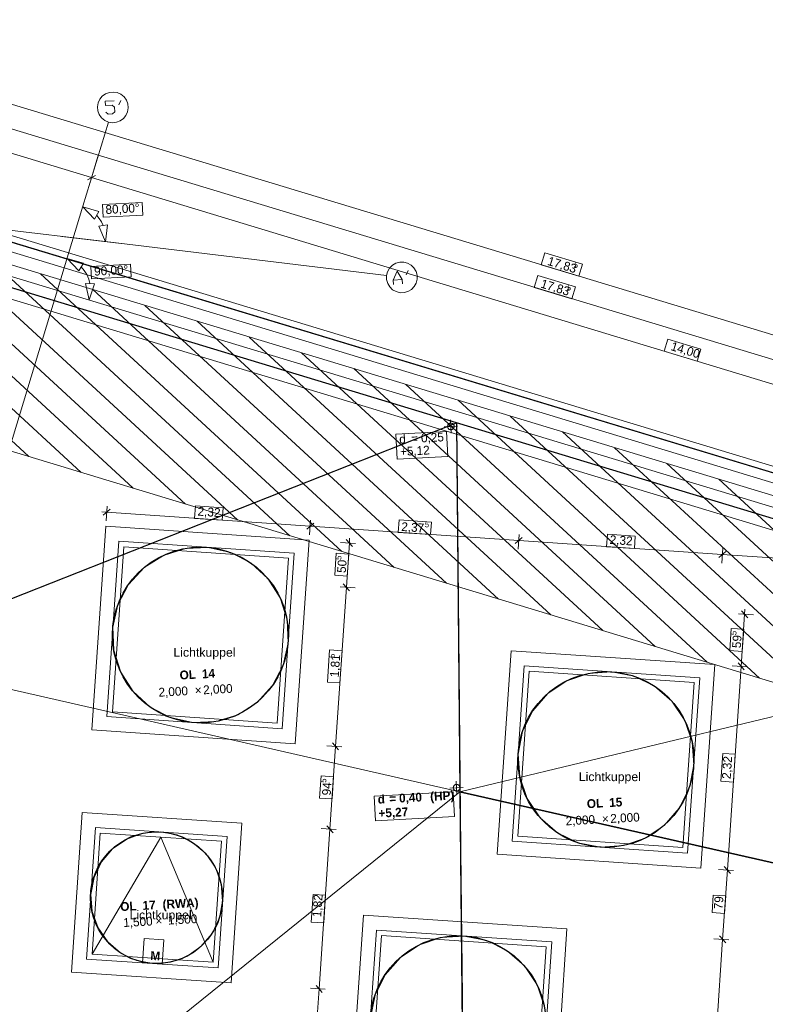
# Model space of a CAD drawing. Extents: x -181 to 1388, y 138 to 979.
# Tile 27 of 30: x 796 to 966, y 572 to 796. Entities that reach past the tile are written whole.
import ezdxf
from ezdxf.lldxf.tags import DXFTag

# ---------------------------------------------------------------- set-up
doc = ezdxf.new("R2010")
doc.units = 0
doc.layers.get('0').update_dxf_attribs({"lineweight": 25})
for name, color, linetype, lineweight, true_color in [('01 Dachaufsicht - Bemaßung', 9, 'Continuous', 18, 0x808080), ('01AFU Allgemein Bemaßung', 9, 'Continuous', 18, 0x808080), ('20 Attikaaufkantung', 9, 'Continuous', 18, 0x808080), ('20 Dach - Attikaabdeckung', 9, 'Continuous', 18, 0x808080), ('20 Dach - Gefälledämmung Höhen', 9, 'Continuous', 18, 0x808080), ('20 Dach Gefälledämmung', 9, 'Continuous', 18, 0x808080), ('20 Dach Stb-Decke', 9, 'Continuous', 18, 0x808080), ('20 Oberlich - Beschriftung', 9, 'Continuous', 18, 0x808080), ('20 Oberlichter', 9, 'Continuous', 18, 0x808080), ('80 Sicherheitsbereich Dachgeländer', 9, 'Continuous', 18, 0x808080)]:
    doc.layers.add(name, color=color, linetype=linetype, lineweight=lineweight, true_color=true_color)
for name, color, linetype, lineweight in [('02 Raster Bemaßung', 7, 'Continuous', 18), ('02 Raster Gebäude', 7, 'Continuous', 18), ('X_Geometrie', 7, 'Continuous', 25), ('X_Text', 7, 'Continuous', 25)]:
    doc.layers.add(name, color=color, linetype=linetype, lineweight=lineweight)
doc.layers.add('X_Hilfslinien', color=7, linetype='Continuous', lineweight=25, true_color=0xc0c0c0, plot=False)
doc.styles.get("Standard").update_dxf_attribs({"font": 'arial.ttf'})
tags = doc.linetypes.add('fein_strichliert', pattern=[4, 1, -2, 1]).pattern_tags.tags
tags[8:9] = [DXFTag(74, 4), DXFTag(75, 0), DXFTag(340, '0'), DXFTag(46, 0.0), DXFTag(50, 0.0), DXFTag(44, 0.0), DXFTag(45, 0.0)]
tags[6:7] = [DXFTag(74, 4), DXFTag(75, 0), DXFTag(340, '0'), DXFTag(46, 0.0), DXFTag(50, 0.0), DXFTag(44, 0.0), DXFTag(45, 0.0)]
tags[4:5] = [DXFTag(74, 4), DXFTag(75, 0), DXFTag(340, '0'), DXFTag(46, 0.0), DXFTag(50, 0.0), DXFTag(44, 0.0), DXFTag(45, 0.0)]

# ---------------------------------------------------------------- blocks, each defined once
blk = doc.blocks.new('Referenz-A07F5VVIWF')
at = {"layer": '01 Dachaufsicht - Bemaßung', "color": 0, "linetype": 'Continuous', "ltscale": 0.037908}
for p, q in [((1089.94, 687.7), (748.6, 791.18)), ((747.04, 786.03), (1088.38, 682.55)), ((915.82, 743.44), (914.99, 740.71)), ((924.37, 740.85), (915.82, 743.44)), ((914.99, 740.71), (923.54, 738.12)), ((923.54, 738.12), (924.37, 740.85)), ((914.26, 738.29), (913.43, 735.56)), ((922.8, 735.7), (914.26, 738.29)), ((913.43, 735.56), (921.97, 732.97)), ((921.97, 732.97), (922.8, 735.7)), ((816.03, 682.41), (816.27, 685.81)), ((836.35, 685.86), (836.15, 683)), ((842.67, 685.42), (836.35, 685.86)), ((815.05, 684.48), (816.17, 684.41)), ((816.97, 685.1), (815.37, 683.71)), ((816.17, 684.41), (862.46, 681.23)), ((842.47, 682.57), (842.67, 685.42)), ((836.15, 683), (842.47, 682.57)), ((863.26, 681.92), (861.66, 680.53)), ((862.32, 679.23), (862.56, 682.63)), ((862.46, 681.23), (909.88, 677.97)), ((882.69, 682.67), (882.5, 679.82)), ((890.04, 682.16), (882.69, 682.67)), ((889.84, 679.31), (890.04, 682.16)), ((882.5, 679.82), (889.84, 679.31)), ((909.75, 675.97), (909.98, 679.37)), ((930.06, 679.41), (929.87, 676.56)), ((936.38, 678.98), (930.06, 679.41)), ((936.19, 676.13), (936.38, 678.98)), ((872.76, 677.32), (869.36, 677.55)), ((872.06, 676.62), (870.66, 678.21)), ((870.68, 667.33), (871.36, 677.41)), ((871.36, 677.41), (871.43, 678.54)), ((910.68, 678.66), (909.08, 677.27)), ((909.88, 677.97), (956.17, 674.78)), ((868.36, 675.07), (868.03, 670.06)), ((871.22, 674.87), (868.36, 675.07)), ((870.88, 669.87), (871.22, 674.87)), ((929.87, 676.56), (936.19, 676.13)), ((956.97, 675.48), (955.37, 674.09)), ((956.04, 672.79), (956.27, 676.19)), ((956.17, 674.78), (986.98, 672.67)), ((868.03, 670.06), (870.88, 669.87)), ((869.98, 668.13), (871.37, 666.53)), ((868.23, 631.12), (870.68, 667.33)), ((872.67, 667.2), (869.27, 667.43)), ((959.86, 661.3), (963.26, 661.07)), ((961.26, 661.2), (960.46, 649.31)), ((961.96, 660.4), (960.57, 662)), ((961.34, 662.32), (961.26, 661.2)), ((958.21, 657.95), (957.87, 652.94)), ((961.06, 657.76), (958.21, 657.95)), ((960.72, 652.75), (961.06, 657.76)), ((866.88, 653.09), (866.38, 645.74)), ((869.73, 652.9), (866.88, 653.09)), ((869.23, 645.55), (869.73, 652.9)), ((957.87, 652.94), (960.72, 652.75)), ((961.16, 648.51), (959.76, 650.11)), ((960.46, 649.31), (957.33, 603.02)), ((958.46, 649.44), (961.86, 649.21)), ((866.38, 645.74), (869.23, 645.55)), ((867.53, 631.92), (868.92, 630.32)), ((869.63, 631.03), (866.23, 631.26)), ((866.95, 612.27), (868.23, 631.12)), ((956.29, 629.51), (955.86, 623.19)), ((959.14, 629.32), (956.29, 629.51)), ((958.71, 623), (959.14, 629.32)), ((864.94, 624.39), (864.6, 619.38)), ((867.79, 624.2), (864.94, 624.39)), ((867.45, 619.19), (867.79, 624.2)), ((955.86, 623.19), (958.71, 623)), ((864.6, 619.38), (867.45, 619.19)), ((864.49, 575.95), (866.95, 612.27)), ((868.35, 612.18), (864.96, 612.41)), ((866.25, 613.07), (867.65, 611.47)), ((955.33, 603.15), (958.73, 602.92)), ((957.33, 603.02), (956.26, 587.21)), ((958.02, 602.22), (956.63, 603.81)), ((863.11, 597.46), (862.69, 591.14)), ((865.96, 597.27), (863.11, 597.46)), ((865.54, 590.95), (865.96, 597.27)), ((954.1, 597.29), (953.84, 593.32)), ((956.96, 597.1), (954.1, 597.29)), ((956.69, 593.12), (956.96, 597.1)), ((953.84, 593.32), (956.69, 593.12)), ((862.69, 591.14), (865.54, 590.95)), ((956.26, 587.21), (953.13, 540.92)), ((954.26, 587.35), (957.66, 587.12)), ((956.96, 586.41), (955.56, 588.01)), ((858.7, 490.37), (864.49, 575.95)), ((865.9, 575.86), (862.5, 576.09)), ((863.8, 576.75), (865.19, 575.15))]:
    blk.add_line(p, q, dxfattribs=at)
at = {"layer": '01AFU Allgemein Bemaßung', "color": 0, "linetype": 'Continuous', "ltscale": 0.052488}
for p, q in [((810.72, 753.9), (814.42, 752.8)), ((810.72, 753.9), (813.38, 751.1)), ((814.42, 752.8), (813.38, 751.1)), ((814.49, 751.25), (813.9, 751.95)), ((815, 750.48), (814.49, 751.25)), ((814.41, 749.52), (816.39, 749.79)), ((815.9, 745.95), (814.41, 749.52)), ((815.4, 749.65), (815, 750.48)), ((815.9, 745.95), (816.39, 749.79)), ((805.98, 747.15), (819.5, 745.52)), ((807.15, 742.15), (810.87, 741.08)), ((807.15, 742.15), (809.83, 739.36)), ((810.87, 741.08), (809.83, 739.36)), ((811.06, 739.39), (810.35, 740.22)), ((811.64, 738.47), (811.06, 739.39)), ((812.08, 737.47), (811.64, 738.47)), ((812.38, 736.42), (812.08, 737.47)), ((811.38, 736.47), (813.38, 736.38)), ((812.21, 732.7), (811.38, 736.47)), ((812.21, 732.7), (813.38, 736.38))]:
    blk.add_line(p, q, dxfattribs=at)
at = {"layer": '01AFU Allgemein Bemaßung', "color": 0, "linetype": 'Continuous', "ltscale": 0.037908}
for p, q in [((824.24, 754.89), (815.22, 754.39)), ((815.22, 754.39), (815.38, 751.54)), ((824.39, 752.03), (824.24, 754.89)), ((815.38, 751.54), (824.39, 752.03)), ((821.57, 740.85), (812.56, 740.35)), ((812.56, 740.35), (812.71, 737.5)), ((821.73, 737.99), (821.57, 740.85)), ((812.71, 737.5), (821.73, 737.99))]:
    blk.add_line(p, q, dxfattribs=at)
at = {"layer": '02 Raster Bemaßung', "linetype": 'Continuous', "ltscale": 0.052488}
for p, q in [((748.62, 779.97), (812.73, 760.54)), ((812.32, 759.19), (814.18, 765.32)), ((813.66, 761.04), (811.79, 760.04)), ((812.73, 760.54), (1080.73, 679.28))]:
    blk.add_line(p, q, dxfattribs=at)
at = {"layer": '02 Raster Bemaßung', "linetype": 'Continuous', "ltscale": 0.037908}
for p, q in [((943.77, 723.76), (942.94, 721.03)), ((951.33, 721.47), (943.77, 723.76)), ((950.5, 718.74), (951.33, 721.47)), ((942.94, 721.03), (950.5, 718.74))]:
    blk.add_line(p, q, dxfattribs=at)
at = {"layer": '02 Raster Gebäude', "linetype": 'Continuous', "ltscale": 0.009448}
for p, q in [((1060.05, 657.55), (295.58, 889.33)), ((301.62, 807.89), (815.81, 745.97)), ((816.78, 779.93), (815.93, 779.61)), ((817.69, 780.02), (816.78, 779.93)), ((818.59, 779.87), (817.69, 780.02)), ((819.42, 779.5), (818.59, 779.87)), ((814.23, 777.54), (814.08, 776.64)), ((814.6, 778.37), (814.23, 777.54)), ((815.18, 779.08), (814.6, 778.37)), ((815.93, 779.61), (815.18, 779.08)), ((820.13, 778.92), (819.42, 779.5)), ((820.66, 778.17), (820.13, 778.92)), ((820.99, 777.32), (820.66, 778.17)), ((814.08, 776.64), (814.17, 775.73)), ((814.17, 775.73), (814.49, 774.87)), ((820.55, 774.68), (820.93, 775.51)), ((820.93, 775.51), (821.07, 776.41)), ((821.07, 776.41), (820.99, 777.32)), ((810.76, 754.04), (816.56, 773.17)), ((814.49, 774.87), (815.02, 774.13)), ((815.02, 774.13), (815.73, 773.55)), ((815.73, 773.55), (816.56, 773.17)), ((816.56, 773.17), (817.46, 773.03)), ((817.46, 773.03), (818.37, 773.12)), ((818.37, 773.12), (819.23, 773.44)), ((819.23, 773.44), (819.97, 773.97)), ((819.97, 773.97), (820.55, 774.68)), ((755.77, 572.7), (810.76, 754.04)), ((815.81, 745.97), (879.83, 738.26)), ((880.51, 739.94), (880.06, 739.14)), ((881.15, 740.59), (880.51, 739.94)), ((881.93, 741.06), (881.15, 740.59)), ((882.81, 741.3), (881.93, 741.06)), ((883.73, 741.31), (882.81, 741.3)), ((884.61, 741.09), (883.73, 741.31)), ((885.41, 740.64), (884.61, 741.09)), ((886.06, 740), (885.41, 740.64)), ((886.53, 739.21), (886.06, 740)), ((880.06, 739.14), (879.83, 738.26)), ((879.83, 738.26), (879.84, 737.34)), ((879.84, 737.34), (880.09, 736.46)), ((886.77, 738.33), (886.53, 739.21)), ((886.56, 736.53), (886.78, 737.42)), ((886.78, 737.42), (886.77, 738.33)), ((880.09, 736.46), (880.56, 735.68)), ((880.56, 735.68), (881.21, 735.04)), ((881.21, 735.04), (882, 734.59)), ((884.68, 734.62), (885.47, 735.08)), ((885.47, 735.08), (886.11, 735.74)), ((886.11, 735.74), (886.56, 736.53)), ((882, 734.59), (882.89, 734.36)), ((882.89, 734.36), (883.8, 734.37)), ((883.8, 734.37), (884.68, 734.62))]:
    blk.add_line(p, q, dxfattribs=at)
at = {"layer": '02 Raster Gebäude', "linetype": 'Continuous', "ltscale": 0.2916}
for p, q in [((815.86, 777.93), (817.86, 778.04)), ((815.92, 776.93), (815.86, 777.93)), ((818.91, 777.09), (819.36, 778.12)), ((817.42, 777.01), (815.92, 776.93)), ((816, 775.43), (816.53, 774.96)), ((817.94, 776.54), (817.42, 777.01)), ((817.53, 775.02), (818, 775.54)), ((818, 775.54), (817.94, 776.54)), ((816.53, 774.96), (817.53, 775.02)), ((884.3, 738.39), (884.75, 739.42)), ((881.36, 737.23), (882.25, 739.28)), ((881.36, 737.23), (883.36, 737.34)), ((881.42, 736.23), (881.36, 737.23)), ((882.25, 739.28), (883.36, 737.34)), ((883.36, 737.34), (883.42, 736.34))]:
    blk.add_line(p, q, dxfattribs=at)
at = {"layer": '20 Attikaaufkantung', "color": 0, "linetype": 'Continuous', "ltscale": 0.009448}
for p, q in [((1080.84, 659.09), (738.77, 762.8)), ((736.7, 752.98), (1070.33, 651.83))]:
    blk.add_line(p, q, dxfattribs=at)
at = {"layer": '20 Attikaaufkantung', "color": 0, "linetype": 'Continuous', "ltscale": 0.037908}
for p, q in [((738.31, 760.64), (1078.53, 657.49)), ((737.74, 757.89), (1075.58, 655.46)), ((1078.68, 659.74), (750.89, 759.12)), ((1075.78, 658.33), (753.75, 755.96)), ((736.7, 752.98), (1070.33, 651.83)), ((1070.67, 656.95), (765.29, 749.53))]:
    blk.add_line(p, q, dxfattribs=at)
at = {"layer": '20 Dach - Attikaabdeckung', "color": 0, "linetype": 'Continuous', "ltscale": 0.018225}
for p, q in [((1082.34, 660.12), (739.06, 764.2)), ((736.19, 750.52), (1067.7, 650.01))]:
    blk.add_line(p, q, dxfattribs=at)
at = {"layer": '20 Dach - Attikaabdeckung', "color": 0, "linetype": 'Continuous', "ltscale": 0.004928}
blk.add_line((1070.33, 651.83), (736.7, 752.98), dxfattribs=at)
at = {"layer": '20 Dach - Gefälledämmung Höhen', "color": 0, "linetype": 'Continuous', "ltscale": 0.009448}
for p, q in [((895.95, 704.01), (892.95, 703.84)), ((894.37, 705.42), (894.53, 702.43)), ((895.67, 623.21), (895.83, 620.22)), ((897.25, 621.8), (894.25, 621.64))]:
    blk.add_line(p, q, dxfattribs=at)
at = {"layer": '20 Dach - Gefälledämmung Höhen', "color": 0, "linetype": 'Continuous', "ltscale": 0.052488}
for p, q in [((893.72, 704.09), (893.7, 703.99)), ((893.7, 703.99), (893.7, 703.89)), ((893.7, 703.89), (893.71, 703.8)), ((893.71, 703.8), (893.74, 703.7)), ((893.75, 704.18), (893.72, 704.09)), ((893.74, 703.7), (893.77, 703.61)), ((893.79, 704.27), (893.75, 704.18)), ((893.77, 703.61), (893.82, 703.52)), ((893.84, 704.36), (893.79, 704.27)), ((893.82, 703.52), (893.88, 703.44)), ((893.9, 704.43), (893.84, 704.36)), ((893.97, 704.5), (893.9, 704.43)), ((894.05, 704.56), (893.97, 704.5)), ((894.14, 704.6), (894.05, 704.56)), ((894.23, 704.64), (894.14, 704.6)), ((894.32, 704.66), (894.23, 704.64)), ((894.42, 704.67), (894.32, 704.66)), ((894.52, 704.67), (894.42, 704.67)), ((894.62, 704.66), (894.52, 704.67)), ((894.71, 704.63), (894.62, 704.66)), ((894.8, 704.59), (894.71, 704.63)), ((894.88, 704.54), (894.8, 704.59)), ((894.96, 704.48), (894.88, 704.54)), ((895.03, 704.4), (894.96, 704.48)), ((895, 703.42), (895.06, 703.49)), ((895.09, 704.33), (895.03, 704.4)), ((895.06, 703.49), (895.12, 703.58)), ((895.13, 704.24), (895.09, 704.33)), ((895.12, 703.58), (895.16, 703.67)), ((895.17, 704.15), (895.13, 704.24)), ((895.16, 703.67), (895.18, 703.76)), ((895.19, 704.05), (895.17, 704.15)), ((895.18, 703.76), (895.2, 703.86)), ((895.2, 703.95), (895.19, 704.05)), ((895.2, 703.86), (895.2, 703.95)), ((893.88, 703.44), (893.94, 703.37)), ((893.94, 703.37), (894.02, 703.31)), ((894.02, 703.31), (894.1, 703.26)), ((894.1, 703.26), (894.19, 703.22)), ((894.19, 703.22), (894.29, 703.19)), ((894.29, 703.19), (894.38, 703.18)), ((894.38, 703.18), (894.48, 703.17)), ((894.48, 703.17), (894.58, 703.19)), ((894.58, 703.19), (894.67, 703.21)), ((894.67, 703.21), (894.77, 703.24)), ((894.77, 703.24), (894.85, 703.29)), ((894.85, 703.29), (894.93, 703.35)), ((894.93, 703.35), (895, 703.42)), ((895.02, 621.88), (895, 621.78)), ((895, 621.78), (895, 621.69)), ((895, 621.69), (895.01, 621.59)), ((895.01, 621.59), (895.04, 621.49)), ((895.05, 621.98), (895.02, 621.88)), ((895.04, 621.49), (895.07, 621.4)), ((895.09, 622.07), (895.05, 621.98)), ((895.07, 621.4), (895.12, 621.32)), ((895.14, 622.15), (895.09, 622.07)), ((895.12, 621.32), (895.18, 621.24)), ((895.2, 622.23), (895.14, 622.15)), ((895.18, 621.24), (895.24, 621.17)), ((895.27, 622.29), (895.2, 622.23)), ((895.24, 621.17), (895.32, 621.1)), ((895.35, 622.35), (895.27, 622.29)), ((895.32, 621.1), (895.4, 621.05)), ((895.44, 622.4), (895.35, 622.35)), ((895.4, 621.05), (895.49, 621.01)), ((895.53, 622.43), (895.44, 622.4)), ((895.49, 621.01), (895.59, 620.99)), ((895.62, 622.46), (895.53, 622.43)), ((895.59, 620.99), (895.68, 620.97)), ((895.72, 622.47), (895.62, 622.46)), ((895.68, 620.97), (895.78, 620.97)), ((895.82, 622.46), (895.72, 622.47)), ((895.78, 620.97), (895.88, 620.98)), ((895.92, 622.45), (895.82, 622.46)), ((895.88, 620.98), (895.97, 621)), ((896.01, 622.42), (895.92, 622.45)), ((895.97, 621), (896.07, 621.04)), ((896.1, 622.38), (896.01, 622.42)), ((896.07, 621.04), (896.15, 621.08)), ((896.18, 622.33), (896.1, 622.38)), ((896.15, 621.08), (896.23, 621.14)), ((896.26, 622.27), (896.18, 622.33)), ((896.23, 621.14), (896.3, 621.21)), ((896.33, 622.2), (896.26, 622.27)), ((896.3, 621.21), (896.36, 621.28)), ((896.39, 622.12), (896.33, 622.2)), ((896.36, 621.28), (896.42, 621.37)), ((896.43, 622.03), (896.39, 622.12)), ((896.42, 621.37), (896.46, 621.46)), ((896.47, 621.94), (896.43, 622.03)), ((896.46, 621.46), (896.48, 621.55)), ((896.49, 621.84), (896.47, 621.94)), ((896.48, 621.55), (896.5, 621.65)), ((896.5, 621.75), (896.49, 621.84)), ((896.5, 621.65), (896.5, 621.75))]:
    blk.add_line(p, q, dxfattribs=at)
at = {"layer": '20 Dach - Gefälledämmung Höhen', "color": 0, "linetype": 'Continuous', "ltscale": 0.037908}
for p, q in [((893.44, 702.77), (881.92, 702.14)), ((881.92, 702.14), (882.23, 696.49)), ((893.75, 697.12), (893.44, 702.77)), ((882.23, 696.49), (893.75, 697.12)), ((894.97, 620.79), (877.03, 619.81)), ((895.28, 615.14), (894.97, 620.79)), ((877.03, 619.81), (877.34, 614.16)), ((877.34, 614.16), (895.28, 615.14))]:
    blk.add_line(p, q, dxfattribs=at)
at = {"layer": '20 Dach Gefälledämmung', "color": 0, "linetype": 'Continuous', "ltscale": 0.052488}
for p, q in [((736.7, 752.98), (895.71, 704.77)), ((1050.71, 657.78), (895.71, 704.77)), ((895.71, 704.77), (896.49, 620.82)), ((761.26, 651.6), (896.49, 620.82)), ((896.49, 620.82), (897.39, 523.27)), ((896.49, 620.82), (1029.12, 590.63))]:
    blk.add_line(p, q, dxfattribs=at)
at = {"layer": '20 Dach Gefälledämmung', "color": 0, "linetype": 'Continuous', "ltscale": 0.009448}
for p, q in [((895.71, 704.77), (761.26, 651.6)), ((896.49, 620.82), (1050.71, 657.78)), ((791.46, 536.15), (896.49, 620.82))]:
    blk.add_line(p, q, dxfattribs=at)
at = {"layer": '20 Dach Stb-Decke', "color": 0, "linetype": 'Continuous', "ltscale": 0.2916}
blk.add_line((1075.58, 655.46), (737.74, 757.89), dxfattribs=at)
at = {"layer": '20 Dach Stb-Decke', "color": 0, "linetype": 'Continuous', "ltscale": 0.009448}
for p, q in [((829.1, 674.59), (824.69, 671.79)), ((834.08, 676.16), (829.1, 674.59)), ((839.29, 676.38), (834.08, 676.16)), ((844.39, 675.24), (839.29, 676.38)), ((849.02, 672.83), (844.39, 675.24)), ((852.86, 669.3), (849.02, 672.83)), ((824.69, 671.79), (821.16, 667.94)), ((821.16, 667.94), (818.74, 663.31)), ((855.66, 664.89), (852.86, 669.3)), ((818.74, 663.31), (817.61, 658.22)), ((857.23, 659.91), (855.66, 664.89)), ((857.45, 654.69), (857.23, 659.91)), ((817.61, 658.22), (817.83, 653)), ((856.32, 649.6), (857.45, 654.69)), ((817.83, 653), (819.4, 648.02)), ((819.4, 648.02), (822.2, 643.61)), ((853.9, 644.97), (856.32, 649.6)), ((925.76, 647.74), (920.83, 646.04)), ((930.97, 648.1), (925.76, 647.74)), ((936.1, 647.1), (930.97, 648.1)), ((920.83, 646.04), (916.5, 643.13)), ((940.79, 644.81), (936.1, 647.1)), ((822.2, 643.61), (826.04, 640.08)), ((850.37, 641.12), (853.9, 644.97)), ((916.5, 643.13), (913.07, 639.19)), ((944.73, 641.38), (940.79, 644.81)), ((845.97, 638.32), (850.37, 641.12)), ((947.64, 637.05), (944.73, 641.38)), ((826.04, 640.08), (830.67, 637.67)), ((913.07, 639.19), (910.77, 634.5)), ((830.67, 637.67), (835.77, 636.53)), ((835.77, 636.53), (840.99, 636.76)), ((840.99, 636.76), (845.97, 638.32)), ((949.34, 632.11), (947.64, 637.05)), ((910.77, 634.5), (909.77, 629.38)), ((949.7, 626.9), (949.34, 632.11)), ((909.77, 629.38), (910.13, 624.17)), ((948.7, 621.78), (949.7, 626.9)), ((910.13, 624.17), (911.83, 619.23)), ((946.4, 617.09), (948.7, 621.78)), ((911.83, 619.23), (914.75, 614.9)), ((942.98, 613.15), (946.4, 617.09)), ((914.75, 614.9), (918.68, 611.47)), ((828.32, 611.67), (824.42, 611.36)), ((832.17, 610.97), (828.32, 611.67)), ((938.65, 610.23), (942.98, 613.15)), ((820.73, 610.05), (817.5, 607.82)), ((824.42, 611.36), (820.73, 610.05)), ((835.71, 609.29), (832.17, 610.97)), ((918.68, 611.47), (923.37, 609.18)), ((933.71, 608.54), (938.65, 610.23)), ((817.5, 607.82), (814.97, 604.84)), ((838.69, 606.75), (835.71, 609.29)), ((923.37, 609.18), (928.5, 608.18)), ((928.5, 608.18), (933.71, 608.54)), ((840.91, 603.53), (838.69, 606.75)), ((814.97, 604.84), (813.29, 601.3)), ((842.23, 599.84), (840.91, 603.53)), ((813.29, 601.3), (812.58, 597.45)), ((842.54, 595.93), (842.23, 599.84)), ((812.58, 597.45), (812.89, 593.55)), ((841.83, 592.08), (842.54, 595.93)), ((812.89, 593.55), (814.21, 589.86)), ((840.16, 588.55), (841.83, 592.08)), ((814.21, 589.86), (816.43, 586.64)), ((837.62, 585.56), (840.16, 588.55)), ((892.27, 587.65), (887.32, 585.98)), ((897.48, 587.98), (892.27, 587.65)), ((902.6, 586.95), (897.48, 587.98)), ((816.43, 586.64), (819.41, 584.1)), ((834.39, 583.34), (837.62, 585.56)), ((887.32, 585.98), (882.97, 583.09)), ((907.27, 584.63), (902.6, 586.95)), ((819.41, 584.1), (822.95, 582.42)), ((830.71, 582.03), (834.39, 583.34)), ((882.97, 583.09), (879.52, 579.17)), ((911.19, 581.18), (907.27, 584.63)), ((822.95, 582.42), (826.8, 581.71)), ((826.8, 581.71), (830.71, 582.03)), ((914.09, 576.84), (911.19, 581.18)), ((879.52, 579.17), (877.2, 574.49)), ((915.75, 571.89), (914.09, 576.84)), ((877.2, 574.49), (876.18, 569.38))]:
    blk.add_line(p, q, dxfattribs=at)
at = {"layer": '20 Oberlich - Beschriftung', "color": 0, "linetype": 'Continuous', "ltscale": 0.037908}
for p, q in [((824.67, 587.45), (824.29, 581.87)), ((829.2, 587.14), (824.67, 587.45)), ((828.83, 581.57), (829.2, 587.14)), ((824.29, 581.87), (828.83, 581.57))]:
    blk.add_line(p, q, dxfattribs=at)
at = {"layer": '20 Oberlichter', "color": 0, "linetype": 'Continuous', "ltscale": 0.037908}
for p, q in [((812.77, 634.92), (815.95, 681.21)), ((815.95, 681.21), (862.24, 678.03)), ((862.24, 678.03), (859.06, 631.74)), ((817.46, 639.01), (820.04, 676.52)), ((820.04, 676.52), (857.55, 673.94)), ((857.55, 673.94), (854.97, 636.43)), ((904.97, 606.61), (908.16, 652.9)), ((908.16, 652.9), (954.45, 649.72)), ((954.45, 649.72), (951.26, 603.43)), ((909.66, 610.7), (912.25, 648.21)), ((912.25, 648.21), (949.76, 645.63)), ((949.76, 645.63), (947.18, 608.12)), ((854.97, 636.43), (817.46, 639.01)), ((859.06, 631.74), (812.77, 634.92)), ((808.19, 579.74), (810.62, 616.06)), ((810.62, 616.06), (846.94, 613.62)), ((846.94, 613.62), (844.51, 577.31)), ((812.87, 583.84), (814.72, 611.38)), ((814.72, 611.38), (842.26, 609.53)), ((842.26, 609.53), (840.41, 581.99)), ((947.18, 608.12), (909.66, 610.7)), ((951.26, 603.43), (904.97, 606.61)), ((871.41, 546.45), (874.55, 592.74)), ((874.55, 592.74), (920.84, 589.61)), ((920.84, 589.61), (917.71, 543.32)), ((876.1, 550.54), (878.64, 588.06)), ((878.64, 588.06), (916.15, 585.52)), ((916.15, 585.52), (913.62, 548)), ((840.41, 581.99), (812.87, 583.84)), ((844.51, 577.31), (808.19, 579.74))]:
    blk.add_line(p, q, dxfattribs=at)
at = {"layer": '20 Oberlichter', "color": 0, "linetype": 'Continuous', "ltscale": 0.004928}
for p, q in [((816.18, 637.9), (818.92, 677.8)), ((818.92, 677.8), (858.83, 675.06)), ((858.83, 675.06), (856.09, 635.15)), ((908.38, 609.59), (911.13, 649.49)), ((911.13, 649.49), (951.04, 646.74)), ((951.04, 646.74), (948.29, 606.84)), ((856.09, 635.15), (816.18, 637.9)), ((811.59, 582.72), (813.6, 612.66)), ((813.6, 612.66), (843.54, 610.65)), ((828.49, 610.45), (812.87, 583.84)), ((828.49, 610.45), (840.41, 581.99)), ((843.54, 610.65), (841.53, 580.71)), ((948.29, 606.84), (908.38, 609.59)), ((874.82, 549.42), (877.52, 589.33)), ((877.52, 589.33), (917.43, 586.63)), ((917.43, 586.63), (914.73, 546.72)), ((841.53, 580.71), (811.59, 582.72))]:
    blk.add_line(p, q, dxfattribs=at)
at = {"layer": '80 Sicherheitsbereich Dachgeländer', "color": 0, "linetype": 'Continuous', "ltscale": 0.052488}
for p, q in [((798.48, 697.05), (731.71, 758.61)), ((1075.58, 655.46), (737.74, 757.89)), ((810.34, 693.45), (741.8, 756.66)), ((822.21, 689.85), (753.67, 753.06)), ((834.08, 686.25), (765.53, 749.46)), ((845.95, 682.65), (777.4, 745.86)), ((857.82, 679.06), (789.27, 742.26)), ((869.68, 675.46), (801.14, 738.67)), ((881.55, 671.86), (813.01, 735.07)), ((893.42, 668.26), (824.87, 731.47)), ((905.29, 664.66), (836.74, 727.87)), ((917.16, 661.07), (848.61, 724.27)), ((929.02, 657.47), (860.48, 720.67)), ((1032.9, 625.97), (729.36, 718)), ((940.89, 653.87), (872.35, 717.08)), ((952.76, 650.27), (884.21, 713.48)), ((964.63, 646.67), (896.08, 709.88)), ((976.5, 643.07), (907.95, 706.28)), ((988.36, 639.48), (919.82, 702.68)), ((1000.23, 635.88), (931.68, 699.09)), ((1012.1, 632.28), (943.55, 695.49)), ((1023.97, 628.68), (955.42, 691.89))]:
    blk.add_line(p, q, dxfattribs=at)
at = {"layer": '01 Dachaufsicht - Bemaßung', "color": 0, "linetype": 'ByBlock', "ltscale": 0.2916, "attachment_point": 1}
for s, insert, char_height, rotation in [('{\\fCentury Gothic;17,83}', (916.85, 742.63), 2, 343.1337), ('{\\fCentury Gothic;5}', (922.65, 741.43), 1.32, 343.1337), ('{\\fCentury Gothic;17,83}', (915.29, 737.48), 2, 343.1337), ('{\\fCentury Gothic;5}', (921.09, 736.28), 1.32, 343.1337), ('{\\fCentury Gothic;2,32}', (836.93, 685.64), 2, 356.068), ('{\\fCentury Gothic;2,37}', (883.25, 682.15), 2, 356.068), ('{\\fCentury Gothic;5}', (888.57, 682.32), 1.32, 356.068), ('{\\fCentury Gothic;2,32}', (930.65, 679.19), 2, 356.068), ('{\\fCentury Gothic;5}', (868.2, 673.61), 1.32, 86.1289), ('{\\fCentury Gothic;50}', (868.55, 670.68), 2, 86.1289), ('{\\fCentury Gothic;5}', (958.05, 656.49), 1.32, 86.1289), ('{\\fCentury Gothic;59}', (958.39, 653.56), 2, 86.1289), ('{\\fCentury Gothic;5}', (866.7, 651.31), 1.32, 86.1289), ('{\\fCentury Gothic;1,81}', (866.94, 646.93), 2, 86.1289), ('{\\fCentury Gothic;2,32}', (956.08, 623.78), 2, 86.1289), ('{\\fCentury Gothic;5}', (864.77, 622.9), 1.32, 86.1289), ('{\\fCentury Gothic;94}', (865.12, 620.05), 2, 86.1289), ('{\\fCentury Gothic;1,82}', (862.95, 592.35), 2, 86.1289), ('{\\fCentury Gothic;79}', (954.25, 594.12), 2, 86.1289)]:
    blk.add_mtext(s, dxfattribs=dict(at, insert=insert, char_height=char_height, rotation=rotation))
at = {"layer": '01AFU Allgemein Bemaßung', "color": 0, "linetype": 'ByBlock', "ltscale": 0.2916, "char_height": 2, "attachment_point": 1, "rotation": 3.1327}
for s, insert in [('{\\fCentury Gothic;80,00°}', (815.85, 754.25)), ('{\\fCentury Gothic;90,00°}', (813.27, 740.21))]:
    blk.add_mtext(s, dxfattribs=dict(at, insert=insert))
at = {"layer": '02 Raster Bemaßung', "linetype": 'ByBlock', "ltscale": 0.2916, "insert": (944.89, 723.24), "char_height": 2, "attachment_point": 1, "rotation": 343.1337}
blk.add_mtext('{\\fCentury Gothic;14,00}', dxfattribs=at)
at = {"layer": '20 Dach - Gefälledämmung Höhen', "color": 0, "linetype": 'ByBlock', "ltscale": 0.2916, "char_height": 2, "attachment_point": 1, "rotation": 3.1307}
for s, insert in [('{\\fCentury Gothic;d}', (882.65, 702)), ('{\\fCentury Gothic;=}', (885.35, 702.15)), ('{\\fCentury Gothic;0,25}', (887.6, 702.27)), ('{\\fCentury Gothic;+5,12}', (882.82, 699.2)), ('{\\fCentury Gothic|b1|i0;0,40}', (882.61, 620.33)), ('{\\fCentury Gothic|b1|i0;(HP)}', (889.68, 620.72)), ('{\\fCentury Gothic|b1|i0;d}', (877.75, 620.07)), ('{\\fCentury Gothic|b1|i0;=}', (880.38, 620.21)), ('{\\fCentury Gothic|b1|i0;+5,27}', (877.93, 616.9))]:
    blk.add_mtext(s, dxfattribs=dict(at, insert=insert))
at = {"layer": '20 Oberlich - Beschriftung', "color": 0, "linetype": 'ByBlock', "ltscale": 0.2916, "char_height": 2, "attachment_point": 1}
for s, insert, rotation in [('{\\fCentury Gothic|b1|i0;OL}', (832.71, 648.32), 3.1327), ('{\\fCentury Gothic|b1|i0;14}', (837.78, 648.59), 3.1327), ('{\\fCentury Gothic;2,000}', (838.06, 644.97), 3.1327), ('{\\fCentury Gothic;2,000}', (827.91, 644.42), 3.1327), ('{\\fCentury Gothic;×}', (836.15, 644.87), 3.1327), ('{\\fCentury Gothic|b1|i0;OL}', (925.32, 619.05), 3.1327), ('{\\fCentury Gothic|b1|i0;15}', (930.39, 619.32), 3.1327), ('{\\fCentury Gothic;2,000}', (920.49, 615.15), 3.1327), ('{\\fCentury Gothic;×}', (928.73, 615.6), 3.1327), ('{\\fCentury Gothic;2,000}', (930.65, 615.7), 3.1327), ('{\\fCentury Gothic|b1|i0;17}', (824.27, 595.91), 3.1327), ('{\\fCentury Gothic|b1|i0;(RWA)}', (828.83, 596.16), 3.1327), ('{\\fCentury Gothic|b1|i0;OL}', (819.21, 595.64), 3.1327), ('{\\fCentury Gothic;1,500}', (819.88, 592.02), 3.1327), ('{\\fCentury Gothic;×}', (827.19, 592.42), 3.1327), ('{\\fCentury Gothic;1,500}', (830.03, 592.57), 3.1327), ('{\\fCentury Gothic|b1|i0;M}', (826.19, 584.55), 356.1599)]:
    blk.add_mtext(s, dxfattribs=dict(at, insert=insert, rotation=rotation))
blk = doc.blocks.new('Kreis-A07F5VVKWF')
at = {"color": 0, "linetype": 'ByBlock', "lineweight": -2, "ltscale": 0.25}
blk.add_circle((929.7, 628.15), 20, dxfattribs=at)
blk = doc.blocks.new('Polygon-A07F5VW8WF')
at = {"color": 0, "linetype": 'ByBlock', "lineweight": -2, "ltscale": 0.25}
blk.add_line((738.74, 762.8), (1080.79, 659.1), dxfattribs=at)
blk = doc.blocks.new('Kreis-A07F5VWUWF')
at = {"color": 0, "linetype": 'ByBlock', "lineweight": -2, "ltscale": 0.25}
blk.add_circle((827.53, 596.7), 15, dxfattribs=at)
blk = doc.blocks.new('Polygon-A07F5VX6WF')
at = {"color": 0, "linetype": 'ByBlock', "lineweight": -2, "ltscale": 1.3}
blk.add_line((736.68, 752.98), (1070.28, 651.83), dxfattribs=at)
blk = doc.blocks.new('Kreis-A07F5VXGWF')
at = {"color": 0, "linetype": 'ByBlock', "lineweight": -2, "ltscale": 0.25}
blk.add_circle((896.09, 568.04), 20, dxfattribs=at)
blk = doc.blocks.new('Kreis-A07F5VXOWF')
at = {"color": 0, "linetype": 'ByBlock', "lineweight": -2, "ltscale": 0.25}
blk.add_circle((837.5, 656.46), 20, dxfattribs=at)
blk = doc.blocks.new('Polygon-A07F5VY2WF')
at = {"color": 0, "linetype": 'ByBlock', "lineweight": -2, "ltscale": 0.25}
for p, q in [((761.26, 651.59), (895.71, 704.76)), ((895.71, 704.76), (897.4, 523.27))]:
    blk.add_line(p, q, dxfattribs=at)
blk = doc.blocks.new('Polygon-A07F5VY4WF')
at = {"color": 0, "linetype": 'ByBlock', "lineweight": -2, "ltscale": 0.25}
for p, q in [((895.71, 704.76), (736.68, 752.98)), ((761.26, 651.59), (895.71, 704.76))]:
    blk.add_line(p, q, dxfattribs=at)
blk = doc.blocks.new('Polygon-A07F5VY6WF')
at = {"color": 0, "linetype": 'ByBlock', "lineweight": -2, "ltscale": 0.25}
for p, q in [((896.5, 620.81), (898.56, 430.4)), ((1029.13, 590.62), (896.5, 620.81)), ((1065.58, 582.32), (1029.13, 590.62)), ((1060.31, 503.49), (1065.58, 582.32)), ((1055.96, 439.13), (1060.31, 503.49)), ((898.56, 430.4), (1055.96, 439.13))]:
    blk.add_line(p, q, dxfattribs=at)
blk = doc.blocks.new('Polygon-A07F5VYEWF')
at = {"color": 0, "linetype": 'ByBlock', "lineweight": -2, "ltscale": 0.25}
for p, q in [((895.71, 704.76), (896.49, 620.81)), ((1070.34, 651.82), (895.71, 704.76)), ((1065.64, 582.31), (1070.34, 651.82)), ((896.49, 620.81), (1065.64, 582.31))]:
    blk.add_line(p, q, dxfattribs=at)

msp = doc.modelspace()

# ---------------------------------------------------------------- block references
at = {"color": 8, "lineweight": 25, "ltscale": 12.5, "true_color": 0x808080}
msp.add_blockref('Referenz-A07F5VVIWF', (0, 0), dxfattribs=at)
at = {"layer": 'X_Geometrie', "ltscale": 0.25}
for name in ['Kreis-A07F5VXOWF', 'Kreis-A07F5VVKWF', 'Kreis-A07F5VWUWF', 'Kreis-A07F5VXGWF']:
    msp.add_blockref(name, (0, 0), dxfattribs=at)
at = {"layer": 'X_Hilfslinien', "ltscale": 0.25}
for name in ['Polygon-A07F5VW8WF', 'Polygon-A07F5VY4WF', 'Polygon-A07F5VY2WF', 'Polygon-A07F5VYEWF', 'Polygon-A07F5VY6WF']:
    msp.add_blockref(name, (0, 0), dxfattribs=at)
at = {"layer": 'X_Hilfslinien', "linetype": 'fein_strichliert', "lineweight": 13, "ltscale": 1.3}
msp.add_blockref('Polygon-A07F5VX6WF', (0, 0), dxfattribs=at)

# ---------------------------------------------------------------- texts
at = {"layer": 'X_Text', "ltscale": 0.25, "char_height": 2, "attachment_point": 1}
for insert in [(831.34, 653.53), (923.54, 625.22), (821.37, 593.78)]:
    msp.add_mtext('{\\fArial;Lichtkuppel}', dxfattribs=dict(at, insert=insert))

doc.saveas('drawing.dxf')
